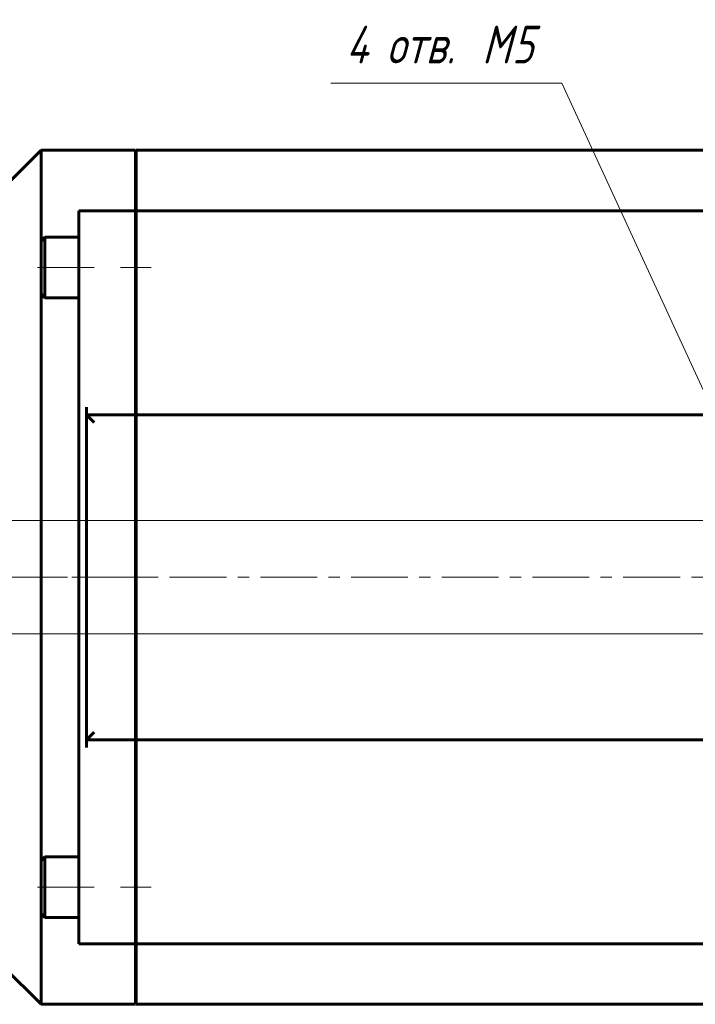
# Model space of a CAD drawing. Header units: millimetres. Extents: x 0 to 841, y 0 to 594.
# Tile 3 of 26: x 91 to 180, y 74 to 204. Entities that reach past the tile are written whole.
import ezdxf

# ---------------------------------------------------------------- set-up
doc = ezdxf.new("R2010")
doc.units = ezdxf.units.MM
for name, pattern in [('K5LT_AXLED', [12, 7.5, -1.5, 1.5, -1.5]), ('K5LT_BASIC', [0]), ('K5LT_THIN', [0])]:
    doc.linetypes.add(name, pattern=pattern)
doc.layers.add('Системный слой', color=7, linetype='Continuous')
doc.layers.add('Системный слой (1)', color=251, linetype='Continuous', true_color=0x6c6c6c)
doc.styles.add('KDIMTEXTSTYLE', font='txt', dxfattribs={"width": 0.96, "oblique": 15, "height": 5})
doc.styles.add('KTEXTSTYLE', font='txt', dxfattribs={"width": 0.96, "height": 5})
doc.dimstyles.new('KDIMSTYLE (0.50)', dxfattribs={"dimtxt": 5, "dimasz": 1, "dimexe": 2, "dimexo": 0, "dimgap": 1, "dimtad": 1, "dimlfac": 2, "dimtxsty": 'KDIMTEXTSTYLE', "dimsah": 1, "dimcen": 0, "dimdle": 1, "dimadec": 0, "dimazin": 0, "dimtfac": 0.667, "dimtmove": 0, "dimatfit": 3, "dimfxl": 1, "dimtvp": 1, "dimtolj": 1, "dimtzin": 0, "dimarcsym": 0})

# ---------------------------------------------------------------- blocks, each defined once
blk = doc.blocks.new('U46')
at = {"layer": 'Системный слой (1)', "color": 150, "linetype": 'K5LT_BASIC', "lineweight": 60, "true_color": 0x0080ff}
for p, q in [((93.44, 175.15), (93.44, 187.15)), ((93.44, 93.15), (93.44, 168.15)), ((93.44, 74.15), (93.44, 86.15))]:
    blk.add_line(p, q, dxfattribs=at)
blk = doc.blocks.new('U47')
at = {"layer": 'Системный слой (1)', "color": 150, "linetype": 'K5LT_BASIC', "lineweight": 60, "true_color": 0x0080ff}
blk.add_line((209.69, 74.15), (105.99, 74.15), dxfattribs=at)
blk = doc.blocks.new('U50')
at = {"layer": 'Системный слой (1)', "color": 150, "linetype": 'K5LT_BASIC', "lineweight": 60, "true_color": 0x0080ff}
for p, q in [((93.94, 175.65), (93.94, 171.65)), ((93.94, 171.65), (93.94, 167.65))]:
    blk.add_line(p, q, dxfattribs=at)
blk = doc.blocks.new('U51')
at = {"layer": 'Системный слой (1)', "color": 150, "linetype": 'K5LT_BASIC', "lineweight": 60, "true_color": 0x0080ff}
for p, q in [((93.44, 175.15), (93.44, 171.65)), ((93.44, 171.65), (93.44, 168.15))]:
    blk.add_line(p, q, dxfattribs=at)
blk = doc.blocks.new('U52')
at = {"layer": 'Системный слой (1)', "color": 150, "linetype": 'K5LT_BASIC', "lineweight": 60, "true_color": 0x0080ff}
for p, q in [((93.94, 93.65), (93.94, 89.65)), ((93.94, 89.65), (93.94, 85.65))]:
    blk.add_line(p, q, dxfattribs=at)
blk = doc.blocks.new('U53')
at = {"layer": 'Системный слой (1)', "color": 150, "linetype": 'K5LT_BASIC', "lineweight": 60, "true_color": 0x0080ff}
for p, q in [((93.44, 93.15), (93.44, 89.65)), ((93.44, 89.65), (93.44, 86.15))]:
    blk.add_line(p, q, dxfattribs=at)
blk = doc.blocks.new('D7')
at = {"layer": 'Системный слой (1)'}
for points in [[(188.42, 139.28), (186.93, 144.1), (186.54, 143.37), (185.73, 143.55)], [(192.15, 132.74), (189.46, 137.01), (190.95, 132.19), (191.34, 132.92)]]:
    blk.add_hatch(color=7, dxfattribs=at).paths.add_polyline_path(points)
at = {"layer": 'Системный слой (1)', "color": 7, "linetype": 'K5LT_THIN', "lineweight": 18}
for p, q in [((162.32, 196.05), (131.76, 196.05)), ((188.42, 139.28), (162.32, 196.05)), ((188.42, 139.28), (185.49, 145.64)), ((186.54, 143.37), (185.73, 143.55)), ((185.73, 143.55), (188.42, 139.28)), ((186.93, 144.1), (186.54, 143.37)), ((188.42, 139.28), (186.93, 144.1)), ((189.46, 137.01), (188.42, 139.28)), ((189.46, 137.01), (190.95, 132.19)), ((192.15, 132.74), (189.46, 137.01)), ((189.46, 137.01), (192.39, 130.65)), ((190.95, 132.19), (191.34, 132.92)), ((191.34, 132.92), (192.15, 132.74))]:
    blk.add_line(p, q, dxfattribs=at)
blk.add_wipeout([(133.76, 197.05), (133.76, 204.43), (159.26, 204.43), (159.26, 197.05)]).dxf.layer = 'Системный слой (1)'
at = {"layer": 'Системный слой (1)', "color": 7, "char_height": 5, "attachment_point": 1, "style": 'KTEXTSTYLE'}
for s, insert in [('\\fArial|b0|c204|p34;\\H5.0;\\W1.000;\\Q15;\\fGOST Type AU|b0|i0|c204|p34;\\Q15;\\W0.960;4 отв. ', (133.76, 203.64)), ('\\fArial|b0|c204|p34;\\H5.0;\\W1.000;\\Q15;\\fGOST Type AU|b0|i0|c204|p34;\\Q15;\\W0.960;M', (151.76, 203.64)), ('\\fArial|b0|c204|p34;\\H5.0;\\W1.000;\\Q15;\\fGOST Type AU|b0|i0|c204|p34;\\Q15;\\W0.960;5', (155.73, 203.64))]:
    blk.add_mtext(s, dxfattribs=dict(at, insert=insert))
blk = doc.blocks.new('KDIMARROW_01')
at = {"layer": 'Системный слой'}
blk.add_hatch(color=0, dxfattribs=at).paths.add_polyline_path([(-5, -0.66), (0, 0), (-5, 0.66), (-4.5, 0)])
at = {"layer": 'Системный слой', "color": 0, "linetype": 'K5LT_THIN', "lineweight": 18}
for p, q in [((-4.5, 0), (-5, 0.66)), ((-5, 0.66), (0, 0)), ((0, 0), (-5, -0.66)), ((-5, -0.66), (-4.5, 0))]:
    blk.add_line(p, q, dxfattribs=at)
at = {"layer": 'Системный слой (1)', "color": 0, "linetype": 'K5LT_THIN', "lineweight": 18}
blk.add_line((644.22, 310.58), (643.72, 310.58), dxfattribs=at)
blk = doc.blocks.new('D8')
at = {"layer": 'Системный слой (1)', "color": 7, "linetype": 'K5LT_THIN', "lineweight": 18}
for p, q in [((253.94, 138.15), (71.41, 138.15)), ((73.41, 138.15), (74.07, 133.15)), ((73.41, 138.15), (73.41, 123.15)), ((74.07, 133.15), (73.41, 133.65)), ((73.41, 127.65), (74.07, 128.15)), ((74.07, 128.15), (73.41, 123.15)), ((253.94, 123.15), (71.41, 123.15))]:
    blk.add_line(p, q, dxfattribs=at)
blk.add_wipeout([(72.41, 126.69), (65.03, 126.69), (65.03, 134.28), (72.41, 134.28)]).dxf.layer = 'Системный слой (1)'
at = {"layer": 'Системный слой (1)'}
for points in [[(74.07, 133.15), (73.41, 138.15), (72.75, 133.15), (73.41, 133.65)], [(73.41, 123.15), (74.07, 128.15), (73.41, 127.65), (72.75, 128.15)]]:
    blk.add_hatch(color=7, dxfattribs=at).paths.add_polyline_path(points)
at = {"layer": 'Системный слой (1)', "color": 7, "linetype": 'K5LT_THIN', "lineweight": 18}
for p, q in [((72.75, 133.15), (73.41, 138.15)), ((73.41, 133.65), (72.75, 133.15)), ((73.41, 123.15), (72.75, 128.15)), ((72.75, 128.15), (73.41, 127.65))]:
    blk.add_line(p, q, dxfattribs=at)
at = {"layer": 'Системный слой (1)', "color": 7, "insert": (65.82, 126.69), "char_height": 5, "attachment_point": 1, "rotation": 90, "style": 'KTEXTSTYLE'}
blk.add_mtext('\\fArial|b0|c204|p34;\\H5.0;\\W1.000;\\Q15;\\fGOST Type AU|b0|i0|c204|p34;\\Q15;\\W0.960;30', dxfattribs=at)

msp = doc.modelspace()

# ---------------------------------------------------------------- linework, layer by layer
at = {"layer": 'Системный слой (1)', "color": 150, "linetype": 'K5LT_BASIC', "lineweight": 60, "true_color": 0x0080ff}
for p, q in [((93.4397, 187.1456), (88.4397, 182.1456)), ((105.9397, 187.1456), (93.4397, 187.1456)), ((105.9397, 179.1456), (105.9397, 187.1456)), ((336.8897, 187.1456), (105.9897, 187.1456)), ((105.9897, 179.1456), (105.9897, 187.1456)), ((105.9397, 179.1456), (98.4397, 179.1456)), ((98.4397, 178.1456), (98.4397, 179.1456)), ((105.9397, 179.1456), (105.9397, 178.1456)), ((336.8897, 179.1456), (105.9897, 179.1456)), ((105.9897, 179.1456), (105.9897, 178.1456)), ((98.4397, 130.6456), (98.4397, 178.1456)), ((105.9397, 178.1456), (105.9397, 153.1456)), ((105.9897, 178.1456), (105.9897, 153.1456)), ((93.9397, 175.6456), (93.4397, 175.1456)), ((93.9397, 175.6456), (98.4397, 175.6456)), ((105.9897, 174.1456), (105.9397, 174.1456)), ((93.9397, 167.6456), (93.4397, 168.1456)), ((105.9897, 169.1456), (105.9397, 169.1456)), ((93.9397, 167.6456), (98.4397, 167.6456)), ((105.9897, 165.6456), (105.9397, 165.6456)), ((99.4397, 152.1456), (99.4397, 153.1456)), ((105.9397, 152.1456), (105.9397, 153.1456)), ((105.9897, 152.1456), (105.9897, 153.1456)), ((99.4397, 109.1456), (99.4397, 152.1456)), ((105.9397, 152.1456), (99.4397, 152.1456)), ((99.4397, 152.1456), (100.4397, 151.1456)), ((105.9397, 152.1456), (105.9397, 151.1456)), ((105.9397, 151.1456), (105.9397, 110.1456)), ((336.8897, 152.1456), (105.9897, 152.1456)), ((105.9897, 152.1456), (105.9897, 151.1456)), ((105.9897, 151.1456), (105.9897, 110.1456)), ((98.4397, 83.1456), (98.4397, 130.6456)), ((99.4397, 109.1456), (100.4397, 110.1456)), ((105.9397, 110.1456), (105.9397, 109.1456)), ((105.9897, 110.1456), (105.9897, 109.1456)), ((99.4397, 108.1456), (99.4397, 109.1456)), ((105.9397, 109.1456), (99.4397, 109.1456)), ((105.9397, 109.1456), (105.9397, 108.1456)), ((105.9397, 108.1456), (105.9397, 83.1456)), ((336.8897, 109.1456), (105.9897, 109.1456)), ((105.9897, 109.1456), (105.9897, 108.1456)), ((105.9897, 108.1456), (105.9897, 83.1456)), ((105.9897, 95.6456), (105.9397, 95.6456)), ((93.9397, 93.6456), (93.4397, 93.1456)), ((93.9397, 93.6456), (98.4397, 93.6456)), ((105.9897, 92.1456), (105.9397, 92.1456)), ((93.9397, 85.6456), (93.4397, 86.1456)), ((105.9897, 87.1456), (105.9397, 87.1456)), ((93.9397, 85.6456), (98.4397, 85.6456)), ((98.4397, 82.1456), (98.4397, 83.1456)), ((105.9397, 82.1456), (98.4397, 82.1456)), ((105.9397, 83.1456), (105.9397, 82.1456)), ((105.9397, 74.1456), (105.9397, 82.1456)), ((105.9897, 83.1456), (105.9897, 82.1456)), ((336.8897, 82.1456), (105.9897, 82.1456)), ((105.9897, 74.1456), (105.9897, 82.1456)), ((93.4397, 74.1456), (88.4397, 79.1456)), ((105.9397, 74.1456), (93.4397, 74.1456))]:
    msp.add_line(p, q, dxfattribs=at)
at = {"layer": 'Системный слой (1)', "color": 30, "linetype": 'K5LT_AXLED', "lineweight": 18, "true_color": 0xff8000}
for p, q in [((100.4397, 171.6456), (91.4397, 171.6456)), ((107.9897, 171.6456), (103.9397, 171.6456)), ((86.4397, 130.6456), (356.4397, 130.6456)), ((100.4397, 89.6456), (91.4397, 89.6456)), ((107.9897, 89.6456), (103.9397, 89.6456))]:
    msp.add_line(p, q, dxfattribs=at)

# ---------------------------------------------------------------- block references
at = {"layer": 'Системный слой (1)'}
for name in ['U46', 'U51', 'U50', 'U53', 'U52', 'U47']:
    msp.add_blockref(name, (0, 0), dxfattribs=at)

# ---------------------------------------------------------------- next in the draw order: dimensions: what is measured, and where the dimension line sits
at = {"layer": 'Системный слой (1)', "color": 7}
dim = msp.add_diameter_dim_2p(p1=(189.9838, 135.8741), p2=(187.8955, 140.4171), dimstyle='KDIMSTYLE (0.50)', override={"dimtih": 1, "dimtoh": 1, "dimpost": '\\fGOST Type AU|b0|c204|p34;\\H5.0;\\W0.960;\\Q15;\\fGOST Type AU|b0|i0|c204|p34;\\Q15;4 отв. \\fGOST Type AU|b0|c204|p34;\\H5.0;\\W0.960;\\Q15;М<>', "dimblk1": 'KDIMARROW_01', "dimblk2": 'KDIMARROW_01', "dimclrt": 7, "dimtol": 1, "dimtp": 0, "dimtm": 0, "dimtdec": 5, "dimtmove": 1, "dimatfit": 2, "dimtolj": 1}, dxfattribs=at)
dim.commit()
dim.dimension.update_dxf_attribs({"geometry": 'D7', "text_midpoint": (160.3232, 196.0497), "dimtype": 163})

# ---------------------------------------------------------------- next in the draw order: dimensions: what is measured, and where the dimension line sits
dim = msp.add_linear_dim(base=(73.4125, 138.1456), p1=(253.9397, 123.1456), p2=(253.9397, 138.1456), angle=90, dimstyle='KDIMSTYLE (0.50)', override={"dimexo": 0, "dimpost": '\\fGOST Type AU|b0|c204|p34;\\H5.0;\\W0.960;\\Q15;<>', "dimblk1": 'KDIMARROW_01', "dimblk2": 'KDIMARROW_01', "dimse1": 0, "dimse2": 0, "dimclrt": 7, "dimtol": 1, "dimtp": 0, "dimtm": 0, "dimtdec": 5, "dimtolj": 1}, dxfattribs=at)
dim.commit()
dim.dimension.update_dxf_attribs({"geometry": 'D8', "text_midpoint": (73.4125, 130.6456), "dimtype": 160})

# ---------------------------------------------------------------- next in the draw order: linework, layer by layer
at = {"layer": 'Системный слой (1)', "color": 30, "linetype": 'K5LT_AXLED', "lineweight": 18, "true_color": 0xff8000}
msp.add_line((107.9897, 130.6456), (86.4397, 130.6456), dxfattribs=at)

doc.saveas('drawing.dxf')
